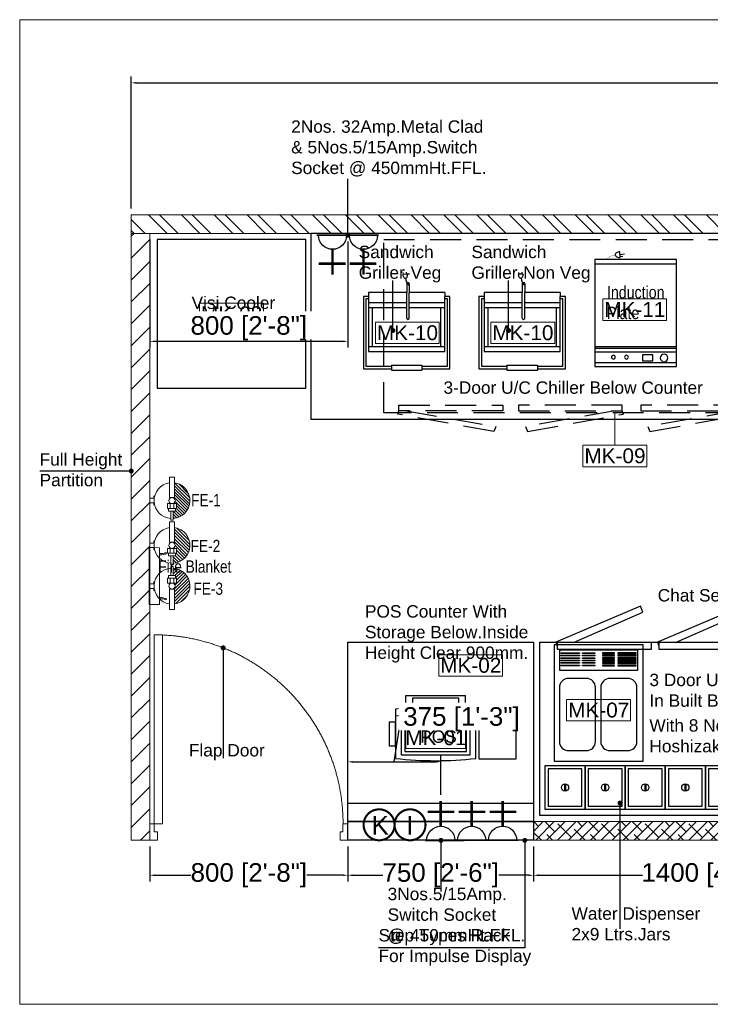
# Model space of a CAD drawing. Header units: millimetres. Extents: x 2986598 to 3043959, y -509231 to -488047.
# Tile 2 of 4: x 2990657 to 2993448, y -492022 to -488047. Entities that reach past the tile are written whole.
import ezdxf

# ---------------------------------------------------------------- set-up
doc = ezdxf.new("R2010")
doc.units = ezdxf.units.MM
doc.header["$LTSCALE"] = 1000
doc.header["$MEASUREMENT"] = 0
doc.header["$PDMODE"] = 3
doc.header["$PDSIZE"] = -1
doc.linetypes.add('( Hidden )', pattern=[0.375, 0.25, -0.125])
doc.linetypes.add('HIDDEN', pattern=[0.375, 0.25, -0.125])
doc.layers.get('0').update_dxf_attribs({"linetype": 'CONTINUOUS'})
doc.layers.get('Defpoints').update_dxf_attribs({"linetype": 'CONTINUOUS'})
for name, color, linetype, lineweight in [('1-fire extinguisher', 1, 'CONTINUOUS', 0), ('A - DOOR', 35, 'CONTINUOUS', 13), ('Equip No.', 1, 'CONTINUOUS', 15), ('Fire Extinguisher', 1, 'CONTINUOUS', 0), ('HATCH', 251, 'CONTINUOUS', 5), ('PARTITION', 34, 'CONTINUOUS', 13)]:
    doc.layers.add(name, color=color, linetype=linetype, lineweight=lineweight)
for name, color, linetype in [('ELECTRICAL', 7, 'CONTINUOUS'), ('Equipment', 5, 'CONTINUOUS'), ('Equipment Name', 7, 'CONTINUOUS'), ('Exhaut Hoods', 222, 'CONTINUOUS')]:
    doc.layers.add(name, color=color, linetype=linetype)
doc.styles.add('2.5 Arial_regular_annotative', font='arial.ttf', dxfattribs={"width": 0.8, "height": 2.5})
doc.styles.add('ARAIL', font='arial.ttf')
doc.styles.add('Arial', font='arial.ttf')
doc.styles.get("Standard").update_dxf_attribs({"font": 'arial.ttf'})
doc.dimstyles.new('TFS-Dim', dxfattribs={"dimtxt": 75, "dimasz": 20, "dimexe": 25, "dimexo": 25, "dimgap": 5, "dimtad": 0, "dimdec": 0, "dimzin": 0, "dimdsep": 46, "dimtxsty": 'Standard', "dimcen": 0.09, "dimclrd": 8, "dimclre": 8, "dimadec": 0, "dimazin": 0, "dimtfac": 1, "dimtdec": 0, "dimtofl": 0, "dimtmove": 0, "dimatfit": 3, "dimldrblk": 'DOT', "dimfxl": 1, "dimtolj": 1, "dimtzin": 0, "dimlwd": -1, "dimlwe": -1, "dimarcsym": 0})

# ---------------------------------------------------------------- blocks, each defined once
blk = doc.blocks.new('A$C35fc1d34')
at = {"layer": 'Equipment'}
for p, q in [((0, 0), (0, 330.2)), ((0, 330.2), (431.8, 330.2)), ((13.9, 330.2), (13.9, 0)), ((58, 330.2), (58, 0)), ((72.2, 330.2), (72.2, 0)), ((79, 330.2), (79, 0)), ((412.8, 330.2), (412.8, 0)), ((431.8, 330.2), (431.8, 0)), ((452.1, 101.9), (454, 120)), ((439.8, 103.2), (463.6, 100.7)), ((443.9, 102.8), (445, 112.9)), ((431.8, 0), (0, 0))]:
    blk.add_line(p, q, dxfattribs=at)
blk.add_lwpolyline([(23.2, 193.1), (23.2, 234.1), (46.5, 234.1), (46.5, 193.1)], close=True, dxfattribs=at)
at = {"layer": 'Equipment', "color": 250, "const_width": 1}
blk.add_lwpolyline([(431.8, 47.5, 0.23358), (449.7, 82.9)], format="xyb", dxfattribs=at)
at = {"layer": 'Equipment'}
blk.add_lwpolyline([(463.6, 100.7, -0.063324), (461.9, 93.2, -0.07639), (458.7, 87.6, -0.107132), (454.1, 83.7, -0.14755), (449.7, 82.9, -0.14755), (445.7, 84.6, -0.107132), (441.9, 89.4, -0.07639), (440, 95.5, -0.063324), (439.8, 103.2, -0.063324)], format="xyb", dxfattribs=at)
for centre, radius in [((34.2, 279.7), 15.2), ((37.7, 128.4), 7.71), ((37.7, 75.3), 7.71)]:
    blk.add_circle(centre, radius, dxfattribs=at)
blk = doc.blocks.new('A$C7E433A8D')
at = {"layer": 'Equipment', "color": 114}
for p, q in [((12, -1.7), (12, -200.3)), ((337.4, -200.3), (337.4, -1.7)), ((54.5, -204.6), (54.5, -256.1)), ((294.9, -204.6), (294.9, -256.1)), ((294.9, -256.1), (54.5, -256.1))]:
    blk.add_line(p, q, dxfattribs=at)
at = {"layer": 'Equipment'}
for points in [[(0, 0), (-150, 0), (-150, -200), (0, -200)], [(-16.3, -176.8), (-135.7, -176.8), (-135.7, -162.6), (-16.3, -162.6)]]:
    blk.add_lwpolyline(points, close=True, dxfattribs=at)
at = {"layer": 'Equipment', "color": 114}
for points in [[(35.6, -153), (313.8, -153), (313.8, -15.9), (35.6, -15.9)], [(49.8, -138.8), (299.6, -138.8), (299.6, -30.1), (49.8, -30.1)], [(337.4, -147.5), (362, -147.5), (362, -52.9), (337.4, -52.9)]]:
    blk.add_lwpolyline(points, close=True, dxfattribs=at)
blk.add_lwpolyline([(266.5, -216.6), (266.5, -246.6), (82.9, -246.6), (82.9, -216.6)], dxfattribs=at)
for centre, radius, start, end in [((174.7, -1397), 1404.7, 83.3484, 96.6516), ((174.7, 1223.3), 1404.7, 263.3484, 276.6516), ((174.7, 1195), 1404.7, 263.3484, 276.6516), ((174.7, 1407.6), 1626.8, 265.7642, 274.2358)]:
    blk.add_arc(centre, radius, start, end, dxfattribs=at)
blk = doc.blocks.new('*D435')
at = {"layer": 'Defpoints', "color": 0, "transparency": 16777216}
for p in [(2997191.9, -488301.8), (2991108.3, -488834.6), (2997191.9, -488834.6)]:
    blk.add_point(p, dxfattribs=at)
at = {"layer": 'Equipment Name', "color": 8, "transparency": 16777216}
for p, q in [((2991108.3, -488809.6), (2991108.3, -488276.8)), ((2997191.9, -488809.6), (2997191.9, -488276.8)), ((2991128.3, -488301.8), (2993856.8, -488301.8)), ((2997171.9, -488301.8), (2994443.4, -488301.8))]:
    blk.add_line(p, q, dxfattribs=at)
for points in [[(2991128.3, -488298.5), (2991128.3, -488305.2), (2991108.3, -488301.8)], [(2997171.9, -488298.5), (2997171.9, -488305.2), (2997191.9, -488301.8)]]:
    blk.add_solid(points, dxfattribs=at)
at = {"layer": 'Equipment Name', "color": 0, "transparency": 16777216, "insert": (2994150.1, -488301.8), "char_height": 75, "attachment_point": 5}
blk.add_mtext('\\A1;6084 [20\'-3"]', dxfattribs=at)
blk = doc.blocks.new('_Dot')
at = {"color": 0, "linetype": 'ByBlock', "lineweight": -2}
blk.add_line((-0.5, 0), (-1, 0), dxfattribs=at)
at = {"color": 0, "linetype": 'ByBlock', "const_width": 0.5}
blk.add_lwpolyline([(-0.25, 0, 1), (0.25, 0, 1)], format="xyb", close=True, dxfattribs=at)
blk = doc.blocks.new('Roller Grill-Panini')
at = {"layer": 'Equipment'}
for p, q in [((-25.4, 378.6), (-25.4, 18.8)), ((113.4, 378.6), (-25.4, 378.6)), ((-12.7, 365.9), (-12.7, 31.5)), ((113.4, 365.9), (-12.7, 365.9)), ((113.4, 378.6), (113.4, 385)), ((265.8, 385), (113.4, 385)), ((113.4, 359.6), (113.4, 378.6)), ((265.8, 359.6), (113.4, 359.6)), ((265.8, 378.6), (265.8, 385)), ((404.6, 378.6), (265.8, 378.6)), ((265.8, 359.6), (265.8, 378.6)), ((391.9, 365.9), (265.8, 365.9)), ((391.9, 31.5), (391.9, 365.9)), ((404.6, 18.8), (404.6, 378.6)), ((0, 292.3), (0, 18.8)), ((379.2, 292.3), (0, 292.3)), ((379.2, 266.9), (0, 266.9)), ((19.2, 266.9), (19.2, 76.2)), ((359.5, 266.9), (359.5, 76.2)), ((379.2, 18.8), (379.2, 292.3)), ((176.8, 126.6), (176.8, 0)), ((189.5, 126.6), (189.5, 0)), ((0, 76.2), (176.8, 76.2)), ((0, 50.8), (176.8, 50.8)), ((189.5, 76.2), (379.2, 76.2)), ((189.5, 50.8), (379.2, 50.8)), ((-25.4, 18.8), (0, 18.8)), ((-12.7, 31.5), (0, 31.5)), ((0, 0), (0, 18.8)), ((0, 0), (176.8, 0)), ((379.2, 31.5), (391.9, 31.5)), ((379.2, 0), (379.2, 18.8)), ((379.2, 18.8), (404.6, 18.8)), ((176.8, -43.9), (176.8, 0)), ((189.5, -43.9), (189.5, 0)), ((189.5, 0), (379.2, 0)), ((185.2, -92), (209, -89.5)), ((189.3, -91.5), (190.4, -101.7)), ((205.7, -89.8), (206.7, -99.9))]:
    blk.add_line(p, q, dxfattribs=at)
at = {"layer": 'Equipment', "color": 254}
blk.add_line((113.4, 378.6), (-25.4, 378.6), dxfattribs=at)
at = {"layer": 'Equipment'}
for centre, radius, start, end in [((183.1, 126.6), 6.35, 0, 180), ((183.1, -43.9), 6.35, 180, 0), ((150.4, -72.1), 44.7, 0.5583, 53.148), ((215.7, -88.8), 30.6, 171.4524, 185.9458), ((206.3, -87.4), 21.1, 153.9791, 171.4524), ((200.1, -84.4), 14.3, 129.5196, 153.9791), ((195.9, -79.3), 7.68, 95.9458, 129.5196), ((195.9, -79.3), 7.68, 62.372, 95.9458), ((192.9, -85.1), 14.3, 37.9125, 62.372), ((187.5, -89.3), 21.1, 20.4392, 37.9125), ((178.6, -92.7), 30.6, 5.9458, 20.4392)]:
    blk.add_arc(centre, radius, start, end, dxfattribs=at)
blk = doc.blocks.new('A$Cb17207a4')
at = {"layer": 'Equipment', "color": 3, "linetype": 'HIDDEN', "ltscale": 0.5}
for points in [[(1800, -700), (0, -700), (0, 0), (1800, 0)], [(481.2, -668.7), (481.2, -690.9), (61.4, -690.9), (61.4, -668.7)], [(544.2, -668.7), (544.2, -690.9), (964, -690.9), (964, -668.7)], [(1038.2, -668.7), (1038.2, -690.9), (1458, -690.9), (1458, -668.7)]]:
    blk.add_lwpolyline(points, close=True, dxfattribs=at)
at = {"layer": 'Equipment', "color": 3, "linetype": 'HIDDEN', "ltscale": 0.5, "elevation": 45.6}
for points in [[(90.2, -690.9), (452.5, -754.4), (444.8, -775.3), (56.5, -704.2), (61.4, -690.9)], [(935.2, -690.9), (572.9, -754.4), (580.6, -775.3), (968.9, -704.2), (964, -690.9)], [(1429.2, -690.9), (1066.9, -754.4), (1074.6, -775.3), (1462.9, -704.2), (1458, -690.9)]]:
    blk.add_lwpolyline(points, dxfattribs=at)
blk = doc.blocks.new('A$C5a044aef')
at = {"layer": 'Equipment'}
for points in [[(-360, 0), (0, 0), (0, 470), (-360, 470)], [(-338.4, 367.6), (-21.6, 367.6), (-21.6, 448.4), (-338.4, 448.4)]]:
    blk.add_lwpolyline(points, close=True, dxfattribs=at)
at = {"layer": 'Equipment', "color": 252}
for points in [[(-331.5, 437.2), (-257.2, 437.2), (-257.2, 434.5), (-331.5, 434.5)], [(-244.8, 437.2), (-195.2, 437.2), (-195.2, 434.5), (-244.8, 434.5)], [(-115.2, 437.2), (-164.8, 437.2), (-164.8, 434.5), (-115.2, 434.5)], [(-28.5, 437.2), (-102.8, 437.2), (-102.8, 434.5), (-28.5, 434.5)], [(-331.5, 427.4), (-257.2, 427.4), (-257.2, 424.7), (-331.5, 424.7)], [(-331.5, 417.6), (-257.2, 417.6), (-257.2, 414.9), (-331.5, 414.9)], [(-331.5, 407.8), (-257.2, 407.8), (-257.2, 405), (-331.5, 405)], [(-331.5, 397.9), (-257.2, 397.9), (-257.2, 395.2), (-331.5, 395.2)], [(-244.8, 427.4), (-195.2, 427.4), (-195.2, 424.7), (-244.8, 424.7)], [(-244.8, 417.6), (-195.2, 417.6), (-195.2, 414.9), (-244.8, 414.9)], [(-244.8, 407.8), (-195.2, 407.8), (-195.2, 405), (-244.8, 405)], [(-244.8, 397.9), (-195.2, 397.9), (-195.2, 395.2), (-244.8, 395.2)], [(-115.2, 427.4), (-164.8, 427.4), (-164.8, 424.7), (-115.2, 424.7)], [(-115.2, 417.6), (-164.8, 417.6), (-164.8, 414.9), (-115.2, 414.9)], [(-115.2, 407.8), (-164.8, 407.8), (-164.8, 405), (-115.2, 405)], [(-115.2, 397.9), (-164.8, 397.9), (-164.8, 395.2), (-115.2, 395.2)], [(-28.5, 427.4), (-102.8, 427.4), (-102.8, 424.7), (-28.5, 424.7)], [(-28.5, 417.6), (-102.8, 417.6), (-102.8, 414.9), (-28.5, 414.9)], [(-28.5, 407.8), (-102.8, 407.8), (-102.8, 405), (-28.5, 405)], [(-28.5, 397.9), (-102.8, 397.9), (-102.8, 395.2), (-28.5, 395.2)], [(-331.5, 388.1), (-257.2, 388.1), (-257.2, 385.4), (-331.5, 385.4)], [(-244.8, 388.1), (-195.2, 388.1), (-195.2, 385.4), (-244.8, 385.4)], [(-115.2, 388.1), (-164.8, 388.1), (-164.8, 385.4), (-115.2, 385.4)], [(-28.5, 388.1), (-102.8, 388.1), (-102.8, 385.4), (-28.5, 385.4)]]:
    blk.add_lwpolyline(points, close=True, dxfattribs=at)
at = {"layer": 'Equipment'}
for points in [[(-301.9, 42.5), (-229.1, 42.5, 0.414214), (-192.7, 79), (-192.7, 297.7, 0.414214), (-229.1, 334.2), (-301.9, 334.2, 0.414214), (-338.4, 297.7), (-338.4, 79, 0.414214)], [(-134.6, 42.5), (-61.8, 42.5, 0.414214), (-25.3, 79), (-25.3, 297.7, 0.414214), (-61.8, 334.2), (-134.6, 334.2, 0.414214), (-171.1, 297.7), (-171.1, 79, 0.414214)]]:
    blk.add_lwpolyline(points, format="xyb", close=True, dxfattribs=at)
blk = doc.blocks.new('Door')
at = {"layer": 'A - DOOR', "ltscale": 100, "elevation": 0}
for points in [[(1547498.5, 792871.8), (1547498.5, 792902), (1547512.2, 792902), (1547512.2, 792934.9), (1547482.1, 792934.9), (1547482.1, 792871.8)], [(1548233.8, 792871.8), (1548233.8, 792902), (1548222.9, 792902), (1548222.9, 792934.9), (1548253, 792934.9), (1548253, 792871.8)], [(1547498.5, 792871.8), (1547498.5, 792136.5), (1547531.5, 792136.5), (1547531.5, 792871.8)]]:
    blk.add_lwpolyline(points, close=True, dxfattribs=at)
at = {"layer": 'A - DOOR', "linetype": '( Hidden )', "ltscale": 5}
blk.add_arc((1547498.5, 792871.8, 0), 736, 272.5639, 0, dxfattribs=at)
blk = doc.blocks.new('*D437')
at = {"layer": 'Defpoints', "color": 0, "transparency": 16777216}
for p in [(2991183.3, -491359.6), (2991983.3, -491359.6), (2991983.3, -491500.8)]:
    blk.add_point(p, dxfattribs=at)
at = {"layer": 'Equipment Name', "color": 8, "transparency": 16777216}
for p, q in [((2991183.3, -491384.6), (2991183.3, -491525.8)), ((2991983.3, -491384.6), (2991983.3, -491525.8)), ((2991203.3, -491500.8), (2991348.4, -491500.8)), ((2991963.3, -491500.8), (2991818.1, -491500.8))]:
    blk.add_line(p, q, dxfattribs=at)
for points in [[(2991203.3, -491497.4), (2991203.3, -491504.1), (2991183.3, -491500.8)], [(2991963.3, -491497.4), (2991963.3, -491504.1), (2991983.3, -491500.8)]]:
    blk.add_solid(points, dxfattribs=at)
at = {"layer": 'Equipment Name', "color": 0, "transparency": 16777216, "insert": (2991583.3, -491500.8), "char_height": 75, "attachment_point": 5}
blk.add_mtext('\\A1;800 [2\'-8"]', dxfattribs=at)
blk = doc.blocks.new('*D438')
at = {"layer": 'Defpoints', "color": 0, "transparency": 16777216}
for p in [(2991983.3, -491359.6), (2992733.7, -491359.6), (2992733.7, -491500.8)]:
    blk.add_point(p, dxfattribs=at)
at = {"layer": 'Equipment Name', "color": 8, "transparency": 16777216}
for p, q in [((2991983.3, -491384.6), (2991983.3, -491525.8)), ((2992733.7, -491384.6), (2992733.7, -491525.8)), ((2992003.3, -491500.8), (2992124, -491500.8)), ((2992713.7, -491500.8), (2992593, -491500.8))]:
    blk.add_line(p, q, dxfattribs=at)
for points in [[(2992003.3, -491497.4), (2992003.3, -491504.1), (2991983.3, -491500.8)], [(2992713.7, -491497.4), (2992713.7, -491504.1), (2992733.7, -491500.8)]]:
    blk.add_solid(points, dxfattribs=at)
at = {"layer": 'Equipment Name', "color": 0, "transparency": 16777216, "insert": (2992358.5, -491500.8), "char_height": 75, "attachment_point": 5}
blk.add_mtext('\\A1;750 [2\'-6"]', dxfattribs=at)
blk = doc.blocks.new('*D439')
at = {"layer": 'Defpoints', "color": 0, "transparency": 16777216}
for p in [(2992733.7, -491359.6), (2994133.7, -491359.6), (2994133.7, -491500.8)]:
    blk.add_point(p, dxfattribs=at)
at = {"layer": 'Equipment Name', "color": 8, "transparency": 16777216}
for p, q in [((2992733.7, -491384.6), (2992733.7, -491525.8)), ((2994133.7, -491384.6), (2994133.7, -491525.8)), ((2992753.7, -491500.8), (2993173.3, -491500.8)), ((2994113.7, -491500.8), (2993694.1, -491500.8))]:
    blk.add_line(p, q, dxfattribs=at)
for points in [[(2992753.7, -491497.4), (2992753.7, -491504.1), (2992733.7, -491500.8)], [(2994113.7, -491497.4), (2994113.7, -491504.1), (2994133.7, -491500.8)]]:
    blk.add_solid(points, dxfattribs=at)
at = {"layer": 'Equipment Name', "color": 0, "transparency": 16777216, "insert": (2993433.7, -491500.8), "char_height": 75, "attachment_point": 5}
blk.add_mtext('\\A1;1400 [4\'-8"]', dxfattribs=at)
blk = doc.blocks.new('A$C4A5E5D4D')
at = {"layer": 'Fire Extinguisher', "color": 3, "linetype": 'Continuous', "lineweight": 0, "ltscale": 250}
for p, q in [((-13.1, 118.7), (13.1, 118.7)), ((-13.1, 15.3), (-13.1, 118.7)), ((13.1, 118.7), (13.1, 15.3)), ((-91.1, 11.5), (-111.9, 11.5)), ((-111.9, 11.5), (-111.9, -11.5)), ((-91.1, 11.5), (-111.9, 11.5)), ((-111.9, 11.5), (-111.9, -11.5)), ((-91.1, 23.1), (-91.1, 11.5)), ((13.1, 15.3), (-13.1, 15.3)), ((-111.9, -11.5), (-91.1, -11.5)), ((-91.1, -11.5), (-111.9, -11.5)), ((-91.1, -11.5), (-91.1, -23.1)), ((-22.6, -15.3), (22.6, -15.3)), ((-22.6, -40), (-22.6, -15.3)), ((22.6, -40), (-22.6, -40)), ((-18.2, -40), (18.2, -40)), ((-18.2, -53.1), (-18.2, -40)), ((-9.5, -40), (-9.5, -15.3)), ((9.5, -40), (9.5, -15.3)), ((18.2, -40), (18.2, -53.1)), ((22.6, -15.3), (22.6, -40)), ((18.2, -53.1), (-18.2, -53.1)), ((-5.8, -53.1), (5.8, -53.1)), ((-5.8, -98.3), (-5.8, -53.1)), ((5.8, -98.3), (-5.8, -98.3)), ((5.8, -53.1), (5.8, -98.3))]:
    blk.add_line(p, q, dxfattribs=at)
at = {"layer": 'Fire Extinguisher', "color": 3, "linetype": 'Continuous'}
for p, q in [((90.4, 4.9, 0), (13.1, 82.2, 0)), ((89.9, -10.9, 0), (13.1, 65.9, 0)), ((87.1, 24.5, 0), (24.5, 87.1, 0)), ((87.1, -24.4, 0), (13.1, 49.6, 0)), ((82.8, -36.4, 0), (13.1, 33.3, 0)), ((77.3, -47.2, 0), (13.1, 17, 0)), ((12.8, -15.3, 0), (9.5, -12, 0)), ((70.5, -56.7, 0), (15.2, -1.4, 0)), ((53.9, -72.7, 0), (21.2, -40, 0)), ((62.7, -65.2, 0), (22.6, -25.1, 0)), ((32.9, -84.3, 0), (5.8, -57.2, 0)), ((20.5, -88.2, 0), (5.8, -73.5, 0)), ((6.3, -90.3, 0), (5.8, -89.9, 0)), ((44, -79.1, 0), (18, -53.1, 0))]:
    blk.add_line(p, q, dxfattribs=at)
at = {"layer": 'Fire Extinguisher', "color": 3, "linetype": 'Continuous', "lineweight": 0, "ltscale": 250}
blk.add_circle((0, 0), 15.3, dxfattribs=at)
for start, end in [(98.3362, 266.3055), (273.6945, 81.6638)]:
    blk.add_arc((0, 0), 90.5, start, end, dxfattribs=at)
blk = doc.blocks.new('A$C2E8A5E6F')
at = {"layer": 'Fire Extinguisher', "color": 1, "linetype": 'Continuous', "lineweight": 0, "ltscale": 250}
for p, q in [((-13.1, 118.7), (13.1, 118.7)), ((-13.1, 15.3), (-13.1, 118.7)), ((13.1, 118.7), (13.1, 15.3)), ((-91.1, 11.5), (-111.9, 11.5)), ((-111.9, 11.5), (-111.9, -11.5)), ((-91.1, 11.5), (-111.9, 11.5)), ((-111.9, 11.5), (-111.9, -11.5)), ((-91.1, 23.1), (-91.1, 11.5)), ((13.1, 15.3), (-13.1, 15.3)), ((-111.9, -11.5), (-91.1, -11.5)), ((-91.1, -11.5), (-111.9, -11.5)), ((-91.1, -11.5), (-91.1, -23.1)), ((-22.6, -15.3), (22.6, -15.3)), ((-22.6, -40), (-22.6, -15.3)), ((22.6, -40), (-22.6, -40)), ((-18.2, -40), (18.2, -40)), ((-18.2, -53.1), (-18.2, -40)), ((-9.5, -40), (-9.5, -15.3)), ((9.5, -40), (9.5, -15.3)), ((18.2, -40), (18.2, -53.1)), ((22.6, -15.3), (22.6, -40)), ((18.2, -53.1), (-18.2, -53.1)), ((-5.8, -53.1), (5.8, -53.1)), ((-5.8, -98.3), (-5.8, -53.1)), ((5.8, -98.3), (-5.8, -98.3)), ((5.8, -53.1), (5.8, -98.3))]:
    blk.add_line(p, q, dxfattribs=at)
at = {"layer": 'Fire Extinguisher', "linetype": 'Continuous'}
for p, q in [((13.1, 74.8), (90.5, -2.6)), ((13.1, 59.8), (89.1, -16.2)), ((13.4, 89.5), (89.5, 13.4)), ((34.1, 83.8), (83.8, 34.1)), ((12.5, 15.3), (76.4, -48.6)), ((13.1, 44.7), (86, -28.2)), ((13.1, 29.7), (81.7, -38.9)), ((9.6, -11.9), (13, -15.3)), ((15.1, -2.3), (70.1, -57.3)), ((22.6, -24.8), (62.9, -65.1)), ((22.6, -39.9), (54.8, -72)), ((5.8, -53.1), (35.8, -83.1)), ((5.8, -68.2), (24.7, -87.1)), ((5.8, -83.2), (12.3, -89.7)), ((18.2, -50.5), (45.8, -78.1))]:
    blk.add_line(p, q, dxfattribs=at)
at = {"layer": 'Fire Extinguisher', "color": 1, "linetype": 'Continuous', "lineweight": 0, "ltscale": 250}
blk.add_circle((0, 0), 15.3, dxfattribs=at)
for start, end in [(98.3362, 266.3055), (273.6945, 81.6638)]:
    blk.add_arc((0, 0), 90.5, start, end, dxfattribs=at)
blk = doc.blocks.new('A$C670B0A22')
at = {"layer": 'Fire Extinguisher', "color": 6, "linetype": 'Continuous', "lineweight": 0, "ltscale": 250}
for p, q in [((-13.1, 118.7), (13.1, 118.7)), ((-13.1, 15.3), (-13.1, 118.7)), ((13.1, 118.7), (13.1, 15.3)), ((-91.1, 11.5), (-111.9, 11.5)), ((-111.9, 11.5), (-111.9, -11.5)), ((-91.1, 11.5), (-111.9, 11.5)), ((-111.9, 11.5), (-111.9, -11.5)), ((-91.1, 23.1), (-91.1, 11.5)), ((13.1, 15.3), (-13.1, 15.3)), ((-111.9, -11.5), (-91.1, -11.5)), ((-91.1, -11.5), (-111.9, -11.5)), ((-91.1, -11.5), (-91.1, -23.1)), ((-22.6, -15.3), (22.6, -15.3)), ((-22.6, -40), (-22.6, -15.3)), ((22.6, -40), (-22.6, -40)), ((-18.2, -40), (18.2, -40)), ((-18.2, -53.1), (-18.2, -40)), ((-9.5, -40), (-9.5, -15.3)), ((9.5, -40), (9.5, -15.3)), ((18.2, -40), (18.2, -53.1)), ((22.6, -15.3), (22.6, -40)), ((18.2, -53.1), (-18.2, -53.1)), ((-5.8, -53.1), (5.8, -53.1)), ((-5.8, -98.3), (-5.8, -53.1)), ((5.8, -98.3), (-5.8, -98.3)), ((5.8, -53.1), (5.8, -98.3))]:
    blk.add_line(p, q, dxfattribs=at)
at = {"layer": 'Fire Extinguisher', "color": 6, "linetype": 'Continuous'}
for p, q in [((90.5, 0.7, 0), (13.1, 78.1, 0)), ((89.4, -14.4, 0), (13.1, 61.8, 0)), ((88.5, 19.1, 0), (19.1, 88.5, 0)), ((78.1, 45.7, 0), (45.7, 78.1, 0)), ((75.7, -49.7, 0), (10.8, 15.3, 0)), ((86.2, -27.6, 0), (13.1, 45.5, 0)), ((81.6, -39.2, 0), (13.1, 29.2, 0)), ((8.7, -15.3, 0), (7, -13.6, 0)), ((68.7, -59, 0), (14.5, -4.8, 0)), ((51.5, -74.4, 0), (18.2, -41.1, 0)), ((60.6, -67.2, 0), (22.6, -29.2, 0)), ((29.9, -85.4, 0), (5.8, -61.3, 0)), ((17.1, -88.9, 0), (5.8, -77.6, 0)), ((41.3, -80.5, 0), (14, -53.1, 0))]:
    blk.add_line(p, q, dxfattribs=at)
at = {"layer": 'Fire Extinguisher', "color": 6, "linetype": 'Continuous', "lineweight": 0, "ltscale": 250}
blk.add_circle((0, 0), 15.3, dxfattribs=at)
for start, end in [(98.3362, 266.3055), (273.6945, 81.6638)]:
    blk.add_arc((0, 0), 90.5, start, end, dxfattribs=at)
blk = doc.blocks.new('A$C441ec433')
at = {"layer": 'Fire Extinguisher', "color": 5}
blk.add_lwpolyline([(-228.7, -41.9), (0.9, -41.9), (0, 0), (-229.5, 0)], close=True, dxfattribs=at)
for points in [[(-202.2, 0), (-201.7, 1.8), (-199.8, 9.4), (-203.3, 18), (-205.1, 27.2), (-212.6, 27.6), (-205.2, 14.2), (-205.9, 7.1), (-207, -1.4), (-207, 0.7), (-207, 1.1)], [(-27.3, 0), (-27.8, 1.8), (-29.7, 9.4), (-26.2, 18), (-24.4, 27.2), (-16.9, 27.6), (-24.3, 14.2), (-23.6, 7.1), (-22.5, -1.4), (-22.5, 0.7), (-22.5, 1.1)]]:
    blk.add_open_spline(points, degree=3, knots=[45.919736, 45.919736, 45.919736, 45.919736, 117.751274, 355.813113, 404.916164, 451.597473, 562.986011, 755.471642, 805.849052, 820.345688, 820.345688, 820.345688, 820.345688], dxfattribs=at)
blk = doc.blocks.new('A$C21C85089')
at = {"layer": 'ELECTRICAL'}
for points, const_width in [([(-42, 108.5), (43.4, 108.5)], 4.7), ([(0, 69.7), (0, 0)], 7.15), ([(-35.8, 30), (38, 30)], 7.15)]:
    blk.add_lwpolyline(points, dxfattribs=dict(at, const_width=const_width))
blk.add_arc((0, 108.5), 38.8, 180, 0, dxfattribs=at)
blk = doc.blocks.new('A$C91a2cc33')
at = {"layer": 'ELECTRICAL', "color": 21, "const_width": 9.54}
blk.add_lwpolyline([(-50, -120.7, 0.198912), (0, -141.4, 0.198912), (50, -120.7, 0.198912), (70.7, -70.7, 0.198912), (50, -20.7, 0.198912), (0, 0, 0.198912), (-50, -20.7, 0.198912), (-70.7, -70.7, 0.198912)], format="xyb", close=True, dxfattribs=at)
at = {"layer": 'ELECTRICAL', "color": 21, "insert": (-897, -30.5), "char_height": 85, "width": 1803.262, "attachment_point": 1, "style": 'Arial'}
blk.add_mtext('\\A1;\\pxqc;K', dxfattribs=at)
blk = doc.blocks.new('A$C23d24a2a')
at = {"layer": 'ELECTRICAL', "color": 3, "const_width": 9.54}
blk.add_lwpolyline([(-50, -120.7, 0.198912), (0, -141.4, 0.198912), (50, -120.7, 0.198912), (70.7, -70.7, 0.198912), (50, -20.7, 0.198912), (0, 0, 0.198912), (-50, -20.7, 0.198912), (-70.7, -70.7, 0.198912)], format="xyb", close=True, dxfattribs=at)
at = {"layer": 'ELECTRICAL', "color": 3, "insert": (-902.5, -30.5), "char_height": 85, "width": 1803.262, "attachment_point": 1, "style": 'Arial'}
blk.add_mtext('\\A1;\\pxqc;I', dxfattribs=at)
blk = doc.blocks.new('*D444')
at = {"layer": 'Defpoints', "color": 0, "transparency": 16777216}
for p in [(2991183.3, -488909.6), (2991982.8, -488917), (2991183.3, -489345.5)]:
    blk.add_point(p, dxfattribs=at)
at = {"layer": 'ELECTRICAL', "color": 8, "transparency": 16777216}
for p, q in [((2991183.3, -488934.6), (2991183.3, -489370.5)), ((2991982.8, -488942), (2991982.8, -489370.5)), ((2991962.8, -489345.5), (2991203.3, -489345.5))]:
    blk.add_line(p, q, dxfattribs=at)
for points in [[(2991203.3, -489342.1), (2991203.3, -489348.8), (2991183.3, -489345.5)], [(2991962.8, -489342.1), (2991962.8, -489348.8), (2991982.8, -489345.5)]]:
    blk.add_solid(points, dxfattribs=at)
at = {"layer": 'ELECTRICAL', "color": 0, "transparency": 16777216, "insert": (2991583, -489292.4), "char_height": 75, "attachment_point": 5, "bg_fill": 3, "box_fill_scale": 1.25, "bg_fill_color": 256, "bg_fill_true_color": 13158600, "bg_fill_transparency": 0}
blk.add_mtext('\\A1;800 [2\'-8"]', dxfattribs=at)
blk = doc.blocks.new('*D447')
at = {"layer": 'Defpoints', "color": 0, "transparency": 16777216}
for p in [(2992358.4, -491042.8), (2992358.4, -491200.9), (2991983.3, -491359.6)]:
    blk.add_point(p, dxfattribs=at)
at = {"layer": 'ELECTRICAL', "color": 8, "transparency": 16777216}
for p, q in [((2992170.9, -491042.8), (2992197.5, -490871)), ((2992197.5, -490871), (2992207.5, -490871)), ((2991983.3, -491334.6), (2991983.3, -491017.8)), ((2992003.3, -491042.8), (2992338.4, -491042.8)), ((2992358.4, -491175.9), (2992358.4, -491017.8))]:
    blk.add_line(p, q, dxfattribs=at)
for points in [[(2992003.3, -491039.4), (2992003.3, -491046.1), (2991983.3, -491042.8)], [(2992338.4, -491039.4), (2992338.4, -491046.1), (2992358.4, -491042.8)]]:
    blk.add_solid(points, dxfattribs=at)
at = {"layer": 'ELECTRICAL', "color": 0, "transparency": 16777216, "insert": (2992442.3, -490871), "char_height": 75, "attachment_point": 5, "bg_fill": 3, "box_fill_scale": 1.25, "bg_fill_color": 256, "bg_fill_true_color": 13158600, "bg_fill_transparency": 0}
blk.add_mtext('\\A1;375 [1\'-3"]', dxfattribs=at)
blk = doc.blocks.new('A$Ca4fd5d77')
at = {"layer": 'Equipment'}
for p, q in [((79.1, 102.5), (79.1, 73.5)), ((82.9, 102.5), (82.9, 73.5))]:
    blk.add_line(p, q, dxfattribs=at)
for points in [[(0, 176), (0, 0), (162, 0), (162, 176)], [(12.5, 163.5), (12.5, 12.5), (149.5, 12.5), (149.5, 163.5)]]:
    blk.add_lwpolyline(points, close=True, dxfattribs=at)
blk.add_circle((81, 88), 14.7, dxfattribs=at)
blk = doc.blocks.new('A$Ccd9e918b')
at = {"layer": 'Equipment'}
for points in [[(136.9, -1.8), (416.3, 120.7), (407.1, 145.7), (64.2, 0), (70.1, -15.9)], [(548.3, -1.8), (827.7, 120.7), (818.5, 145.7), (475.6, 0), (481.4, -15.9)], [(1228.7, -1.8), (949.3, 120.7), (958.5, 145.7), (1301.4, 0), (1295.5, -15.9)]]:
    blk.add_lwpolyline(points, dxfattribs=at)
for points in [[(1350, -700), (0, -700), (0, 0), (1350, 0)], [(450.8, -28.5), (450.8, -1.8), (70.1, -1.8), (70.1, -28.5)], [(862.2, -28.5), (862.2, -1.8), (481.4, -1.8), (481.4, -28.5)], [(914.8, -28.5), (914.8, -1.8), (1295.5, -1.8), (1295.5, -28.5)]]:
    blk.add_lwpolyline(points, close=True, dxfattribs=at)
for p in [(21, -675), (183, -675), (345, -675), (507, -675), (669, -675), (831, -675), (993, -675), (1155, -675)]:
    blk.add_blockref('A$Ca4fd5d77', p, dxfattribs=at)

msp = doc.modelspace()

# ---------------------------------------------------------------- hatches: boundary and pattern name
at = {"layer": 'HATCH'}
h = msp.add_hatch(dxfattribs=at)
h.set_pattern_fill('ANSI32', color=256, scale=250, angle=90)
h.set_pattern_definition([(135, (55754.09, -11092.91), (-66.2912607, -66.2912607), []), (135, (55754.09, -11048.71), (-66.2912607, -66.2912607), [])])
h.paths.add_polyline_path([(2991108.3, -488909.6), (2997191.9, -488909.6), (2997191.9, -488834.6), (2991108.3, -488834.6)])
h = msp.add_hatch(dxfattribs=at)
h.set_pattern_fill('ANSI31', color=256, scale=500)
h.set_pattern_definition([(45, (46388.16, -11067.906), (-44.1941738, 44.1941738), [])])
h.paths.add_polyline_path([(2991183.3, -488909.6), (2991183.3, -491359.3), (2991108.3, -491359.3), (2991108.3, -488909.6)])
h = msp.add_hatch(dxfattribs=at)
h.set_pattern_fill('ANSI38', color=256, scale=250)
h.set_pattern_definition([(45, (56161.3, -11067.597), (-22.0970869, 22.0970869), []), (135, (56161.3, -11067.597), (-66.29126074, 22.0970869), [78.125, -46.875])])
h.paths.add_polyline_path([(2994133.7, -491284.3), (2994133.7, -491359.3), (2992733.7, -491359.3), (2992733.7, -491284.3)])

# ---------------------------------------------------------------- linework, layer by layer
at = {"layer": 'Equip No.'}
msp.add_line((2993062.1, -489634.6), (2993062.1, -489764.2), dxfattribs=at)
for points in [[(2993013.2, -489173.6), (2993271.3, -489173.6), (2993271.3, -489260.8), (2993013.2, -489260.8)], [(2991384.2, -489191), (2991642.3, -489191), (2991642.3, -489278.1), (2991384.2, -489278.1)], [(2992094.5, -489267.6), (2992352.6, -489267.6), (2992352.6, -489354.7), (2992094.5, -489354.7)], [(2992561.2, -489267.6), (2992819.3, -489267.6), (2992819.3, -489354.7), (2992561.2, -489354.7)], [(2992933, -489764.2), (2993191.1, -489764.2), (2993191.1, -489851.4), (2992933, -489851.4)], [(2992350.4, -490610.3), (2992608.5, -490610.3), (2992608.5, -490697.4), (2992350.4, -490697.4)], [(2992867.3, -490790.7), (2993125.5, -490790.7), (2993125.5, -490877.9), (2992867.3, -490877.9)], [(2992217.5, -490902.5), (2992458.7, -490902.5), (2992458.7, -490989.7), (2992217.5, -490989.7)]]:
    msp.add_lwpolyline(points, close=True, dxfattribs=at)
at = {"layer": 'Equipment'}
msp.add_lwpolyline([(2991213.3, -489534.6), (2991813.3, -489534.6), (2991813.3, -488934.6), (2991213.3, -488934.6)], close=True, dxfattribs=at)
at = {"layer": 'Equipment', "color": 32}
for points in [[(2997116.9, -488909.6), (2991833.3, -488909.6), (2991833.3, -489659.6), (2997116.9, -489659.6)], [(2992733.7, -491359.6), (2991983.3, -491359.6), (2991983.3, -490559.6), (2992733.7, -490559.6)]]:
    msp.add_lwpolyline(points, close=True, dxfattribs=at)
at = {"layer": 'Equipment', "color": 32, "lineweight": -2}
for points in [[(2992733.7, -491284.3), (2991983.3, -491284.3), (2991983.3, -491209.3), (2992733.7, -491209.3)], [(2992733.7, -491359.3), (2991983.3, -491359.3), (2991983.3, -491284.3), (2992733.7, -491284.3)]]:
    msp.add_lwpolyline(points, close=True, dxfattribs=at)
at = {"layer": 'HATCH'}
msp.add_line((2997108.9, -491359.6), (2991983.3, -491359.6), dxfattribs=at)
at = {"layer": 'PARTITION'}
for points in [[(2990657.4, -488046.9), (2997947.4, -488046.9), (2997947.4, -492021.7), (2990657.4, -492021.7)], [(2991108.3, -488909.6), (2997191.9, -488909.6), (2997191.9, -488834.6), (2991108.3, -488834.6)], [(2991183.3, -488909.6), (2991108.3, -488909.6), (2991108.3, -491359.3), (2991183.3, -491359.3)], [(2994133.7, -491284.3), (2994133.7, -491359.3), (2992733.7, -491359.3), (2992733.7, -491284.3)]]:
    msp.add_lwpolyline(points, close=True, dxfattribs=at)

# ---------------------------------------------------------------- block references
at = {"layer": '1-fire extinguisher', "xscale": 0.8, "yscale": 0.8, "zscale": 0.8}
for name, p in [('A$C2E8A5E6F', (2991272.8, -489988.1)), ('A$C4A5E5D4D', (2991272.8, -490169))]:
    msp.add_blockref(name, p, dxfattribs=at)
at = {"layer": '1-fire extinguisher', "xscale": -0.8, "yscale": 0.8, "zscale": 0.8, "rotation": 180}
msp.add_blockref('A$C670B0A22', (2991272.8, -490333.5), dxfattribs=at)
at = {"layer": 'A - DOOR', "xscale": -1.03765910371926, "yscale": 1.03765910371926, "zscale": 1.03765910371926, "rotation": 180}
msp.add_blockref('Door', (1385424.4, 331436.9, 0), dxfattribs=at)
at = {"layer": 'ELECTRICAL', "xscale": -1.464380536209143, "yscale": 1.464380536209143, "zscale": 1.464380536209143}
for p, rotation in [((2991921.4, -489076), 0.03025453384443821), ((2992046.4, -489075.9), 0.03025453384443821), ((2992358.4, -491200.9), 180.0302545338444), ((2992483.4, -491200.8), 180.0302545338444), ((2992608.4, -491200.7), 180.0302545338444)]:
    msp.add_blockref('A$C21C85089', p, dxfattribs=dict(at, rotation=rotation))
at = {"layer": 'ELECTRICAL', "xscale": 0.8838834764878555, "yscale": 0.8838834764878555, "zscale": 0.8838834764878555}
for name, p in [('A$C91a2cc33', (2992109.5, -491234.6)), ('A$C23d24a2a', (2992234.5, -491234.6))]:
    msp.add_blockref(name, p, dxfattribs=at)
at = {"layer": 'Equipment'}
for name, p in [('A$Cb17207a4', (2992128.2, -488934.6)), ('A$C5a044aef', (2993176.4, -491040.3))]:
    msp.add_blockref(name, p, dxfattribs=at)
at = {"layer": 'Equipment', "xscale": -1, "rotation": 270.000000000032}
msp.add_blockref('A$C35fc1d34', (2992980.9, -489446.7), dxfattribs=at)
at = {"layer": 'Equipment', "color": 5, "xscale": 0.8128000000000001, "yscale": 0.8128000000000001, "zscale": 0.8128000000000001, "rotation": 180.0000000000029}
for p in [(2992375, -489148.7), (2992841.7, -489148.7)]:
    msp.add_blockref('Roller Grill-Panini', p, dxfattribs=at)
at = {"layer": 'Equipment', "rotation": 180}
msp.add_blockref('A$C7E433A8D', (2992512.8, -491030.6), dxfattribs=at)
at = {"layer": 'Exhaut Hoods'}
msp.add_blockref('A$Ccd9e918b', (2992758.7, -490559.6), dxfattribs=at)
at = {"layer": 'Fire Extinguisher', "xscale": -1, "rotation": 270}
msp.add_blockref('A$C441ec433', (2991222.9, -490178.7), dxfattribs=at)

# ---------------------------------------------------------------- texts
at = {"layer": 'ELECTRICAL', "color": 7, "char_height": 50, "attachment_point": 1, "style": 'ARAIL'}
for s, insert, width in [('2Nos. 32Amp.Metal Clad \\P& 5Nos.5/15Amp.Switch Socket @ 450mmHt.FFL.', (2991754.2, -488453.4, 0), 862.085), ('3Nos.5/15Amp.\\PSwitch Socket \\P@ 450mmHt.FFL.', (2992143.9, -491551.3, 1117.4), 1217.819)]:
    msp.add_mtext(s, dxfattribs=dict(at, insert=insert, width=width))
at = {"layer": 'Equip No.', "color": 7, "char_height": 60, "attachment_point": 1, "style": 'Arial'}
for s, insert in [('\\pxqc;MK-08', (2991144.1, -489204.1, 1117.4)), ('\\pxqc;MK-11', (2992773, -489186.7, 1117.4)), ('\\pxqc;MK-10', (2991854.4, -489280.6, 1117.4)), ('\\pxqc;MK-10', (2992321, -489280.6, 1117.4)), ('\\pxqc;MK-09', (2992692.9, -489777.3, 1117.4)), ('\\pxqc;MK-02', (2992110.3, -490623.3, 1117.4)), ('\\pxqc;MK-07', (2992627.2, -490803.8, 1117.4)), ('\\pxqc;MK-01', (2991969.4, -490915.6, 1117.4))]:
    msp.add_mtext_dynamic_manual_height_columns(s, width=739.357, gutter_width=15, heights=[46.5], dxfattribs=dict(at, insert=insert))
at = {"layer": 'Equipment Name', "char_height": 50, "attachment_point": 1, "rotation": 359.9919, "style": 'Arial'}
for s, insert, width in [('\\pxql;Sandwich \\PGriller-Veg', (2992027.1, -488959.5), 1190.481), ('\\pxql;Sandwich \\PGriller-Non Veg', (2992482.6, -488959.5), 1190.481), ('\\A1;\\pxql;{\\fArial Narrow|b0|i0|c0|p34;Induction \\PPlate}', (2993030.1, -489122.4, 12732.1), 1190.481), ('Visi Cooler', (2991351.9, -489164.8), 1190.481), ('\\A1;\\pxql;3-Door U/C Chiller Below Counter', (2992369.6, -489507, 2234.8), 1437.468), ('\\A1;Full Height \\PPartition', (2990737.9, -489797), 1190.481), ('\\A1;Chat Section', (2993235.1, -490345.6), 1190.481), ('\\A1;POS Counter With Storage Below.Inside Height Clear 900mm.', (2992052.3, -490410.5), 822.564), ('\\A1;\\pxql;3 Door Under Counter \\PIn Built Bain Marie Cold\\PWith 8 Nos. {\\H0.7x;\\S1/6;} GN Pans\\PHoshizaki-RTSW97MS4-GNTE', (2993201.6, -490687.2, 1129.1), 1190.481), ('\\A1;\\pxqc;POS', (2991754.1, -490916.1, 2234.8), 1190.481), ('\\A1;Flap Door', (2991341, -490971.1), 1190.481), ('\\pxql;Water Dispenser\\P2x9 Ltrs.Jars', (2992887, -491630.2), 1190.481), ('\\A1;Step Types Rack For Impulse Display', (2992107.1, -491717.9), 628.027)]:
    msp.add_mtext(s, dxfattribs=dict(at, insert=insert, width=width))
at = {"layer": 'Fire Extinguisher', "color": 1, "style": '2.5 Arial_regular_annotative', "width": 0.8}
msp.add_text('FE-1', height=49.51, dxfattribs=at).set_placement((2991349.9, -490011, 0))
at = {"layer": 'Fire Extinguisher', "color": 3, "style": '2.5 Arial_regular_annotative', "width": 0.8}
msp.add_text('FE-2', height=49.51, dxfattribs=at).set_placement((2991347.9, -490196.3, 0))
at = {"layer": 'Fire Extinguisher', "color": 5, "style": '2.5 Arial_regular_annotative', "width": 0.8}
msp.add_text('Fire Blanket', height=49.514, dxfattribs=at).set_placement((2991217.4, -490279.3, 0))
at = {"layer": 'Fire Extinguisher', "color": 6, "style": '2.5 Arial_regular_annotative', "width": 0.8}
msp.add_text('FE-3', height=49.51, dxfattribs=at).set_placement((2991359.2, -490368.7, 0))

# ---------------------------------------------------------------- dimensions: what is measured, and where the dimension line sits
at = {"layer": 'Equipment Name'}
for base, p1, p2, picture, middle in [((2997191.9, -488301.8), (2991108.3, -488834.6), (2997191.9, -488834.6), '*D435', (2994150.1, -488301.8)), ((2991983.3, -491500.8), (2991183.3, -491359.6), (2991983.3, -491359.6), '*D437', (2991583.3, -491500.8))]:
    dim = msp.add_linear_dim(base=base, p1=p1, p2=p2, dimstyle='TFS-Dim', dxfattribs=at)
    dim.commit()
    dim.dimension.update_dxf_attribs({"geometry": picture, "text_midpoint": middle})
for base, p1, p2, picture, middle in [((2992733.7, -491500.8), (2991983.3, -491359.6), (2992733.7, -491359.6), '*D438', (2992358.5, -491500.8)), ((2994133.7, -491500.8), (2992733.7, -491359.6), (2994133.7, -491359.6), '*D439', (2993433.7, -491500.8))]:
    dim = msp.add_linear_dim(base=base, p1=p1, p2=p2, dimstyle='TFS-Dim', override={"dimtmove": 1}, dxfattribs=at)
    dim.commit()
    dim.dimension.update_dxf_attribs({"geometry": picture, "text_midpoint": middle})

# ---------------------------------------------------------------- leaders
at = {"layer": 'ELECTRICAL'}
msp.add_leader([(2991983.5, -488916.7, -1117.4), (2991983.5, -488689.6, -1117.4)], dimstyle='TFS-Dim', override={"dimgap": 5, "dimtad": 0}, dxfattribs=at)
at = {"layer": 'Equipment Name'}
for points in [[(2992165.6, -489301.6), (2992165.6, -489099.8)], [(2992632.3, -489301.6), (2992632.3, -489099.8)], [(2991108.3, -489868.9), (2990738.3, -489868.9)], [(2991479.7, -490582.9), (2991479.7, -491027.6)], [(2993082.7, -491209.2), (2993082.7, -491716.4)], [(2992698.3, -491359.8), (2992698.3, -491793.3), (2992106.8, -491793.3)]]:
    msp.add_leader(points, dimstyle='TFS-Dim', override={"dimgap": 5, "dimtad": 0}, dxfattribs=at)

# ---------------------------------------------------------------- next in the draw order: dimensions: what is measured, and where the dimension line sits
at = {"layer": 'ELECTRICAL'}
dim = msp.add_linear_dim(base=(2991183.2798, -489345.4643), p1=(2991982.7806, -488917.0062), p2=(2991183.2798, -488909.5641), dimstyle='TFS-Dim', override={"dimtad": 3, "dimfxl": 37.5, "dimtfill": 1, "dimarcsym": 2}, dxfattribs=at)
dim.commit()
dim.dimension.update_dxf_attribs({"geometry": '*D444', "text_midpoint": (2991583.0302, -489292.3998)})
dim = msp.add_linear_dim(base=(2992358.4, -491042.8), p1=(2991983.3, -491359.6), p2=(2992358.4, -491200.9), dimstyle='TFS-Dim', override={"dimtmove": 1, "dimfxl": 37.5, "dimtfill": 1, "dimarcsym": 2}, dxfattribs=at)
dim.commit()
dim.dimension.update_dxf_attribs({"geometry": '*D447', "text_midpoint": (2992212.5, -490871), "dimtype": 160})

# ---------------------------------------------------------------- next in the draw order: leaders
msp.add_leader([(2992359.5, -491359.8), (2992359.5, -491566.4)], dimstyle='TFS-Dim', override={"dimgap": 5, "dimtad": 0, "dimfxl": 37.5, "dimtfill": 1, "dimarcsym": 2}, dxfattribs=at)

doc.saveas('drawing.dxf')
